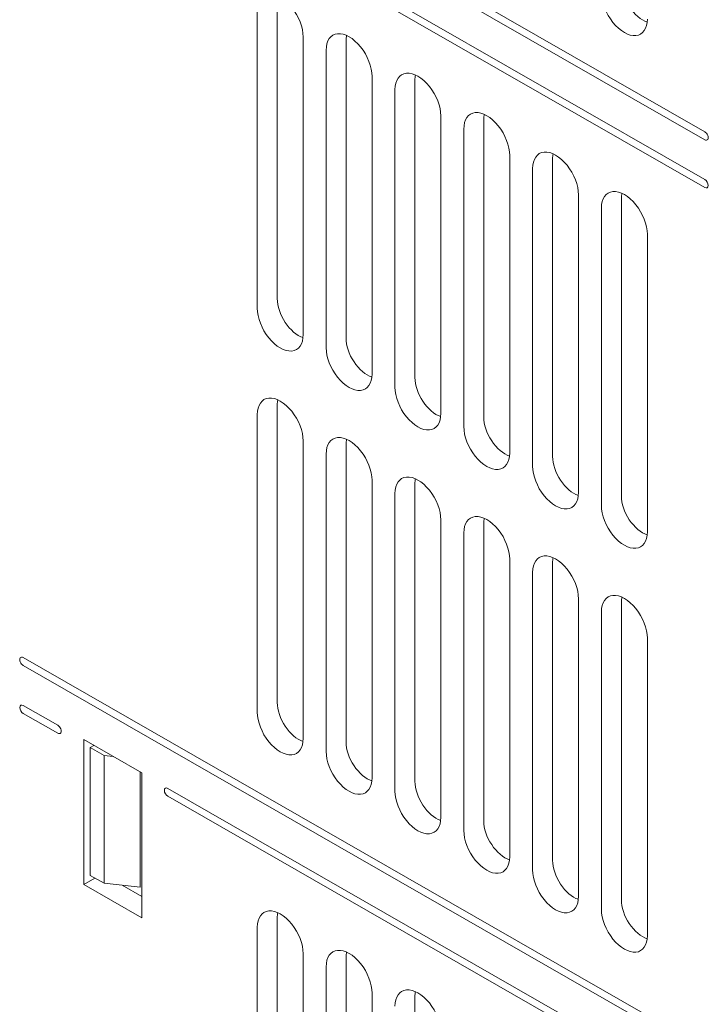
# Model space of a CAD drawing. Header units: millimetres. Extents: x -556 to 0, y 0 to 403.
# Tile 22 of 57: x -81 to -60, y 178 to 209. Entities that reach past the tile are written whole.
import ezdxf

# ---------------------------------------------------------------- set-up
doc = ezdxf.new("R2010")
doc.units = ezdxf.units.MM
doc.header["$LTSCALE"] = 2

# ---------------------------------------------------------------- blocks, each defined once
blk = doc.blocks.new('CGI0800-02')
at = {"color": 0, "linetype": 'Continuous', "lineweight": 0, "extrusion": (0.707107, -0.40558, 0.579228)}
for p, q in [((-80.88430189, 215.6363307), (-59.88323048, 203.590611)), ((-59.88323048, 203.34486539), (-80.88430189, 215.39058508)), ((-59.88323048, 205.06508468), (-76.42952916, 214.55565171)), ((-76.42952916, 214.3099061), (-59.88323048, 204.81933907)), ((-73.05663623, 209.09229204), (-73.05663623, 199.91778914)), ((-73.67181272, 208.79621511), (-73.67181272, 199.62171222)), ((-72.25759915, 198.81055264), (-72.25759915, 207.98505554)), ((-70.93531589, 207.87555267), (-70.93531589, 198.70104978)), ((-71.55049237, 207.57947575), (-71.55049237, 198.40497285)), ((-70.13627881, 197.59381328), (-70.13627881, 206.76831618)), ((-68.81399554, 206.65881331), (-68.81399554, 197.48431042)), ((-69.42917203, 206.36273639), (-69.42917203, 197.18823349)), ((-68.01495847, 196.37707392), (-68.01495847, 205.55157681)), ((-66.6926752, 205.44207395), (-66.6926752, 196.26757105)), ((-67.30785169, 205.14599702), (-67.30785169, 195.97149413)), ((-65.89363812, 195.16033455), (-65.89363812, 204.33483745)), ((-64.57135486, 204.22533459), (-64.57135486, 195.05083169)), ((-65.18653134, 203.92925766), (-65.18653134, 194.75475477)), ((-63.77231778, 193.94359519), (-63.77231778, 203.11809809)), ((-62.45003451, 203.00859522), (-62.45003451, 193.83409233)), ((-63.065211, 202.7125183), (-63.065211, 193.5380154)), ((-61.65099744, 192.72685583), (-61.65099744, 201.90135872)), ((-73.05663623, 196.64118096), (-73.05663623, 187.46667807)), ((-73.67181272, 196.34510404), (-73.67181272, 187.17060114)), ((-72.25759915, 186.35944157), (-72.25759915, 195.53394447)), ((-70.93531589, 195.4244416), (-70.93531589, 186.2499387)), ((-71.55049237, 195.12836468), (-71.55049237, 185.95386178)), ((-70.13627881, 185.14270221), (-70.13627881, 194.3172051)), ((-68.81399554, 194.20770224), (-68.81399554, 185.03319934)), ((-69.42917203, 193.91162531), (-69.42917203, 184.73712242)), ((-68.01495847, 183.92596284), (-68.01495847, 193.10046574)), ((-66.6926752, 192.99096287), (-66.6926752, 183.81645998)), ((-67.30785169, 192.69488595), (-67.30785169, 183.52038306)), ((-65.89363812, 182.70922348), (-65.89363812, 191.88372638)), ((-64.57135486, 191.77422351), (-64.57135486, 182.59972062)), ((-65.18653134, 191.47814659), (-65.18653134, 182.30364369)), ((-63.77231778, 181.49248412), (-63.77231778, 190.66698701)), ((-62.45003451, 190.55748415), (-62.45003451, 181.38298125)), ((-63.065211, 190.26140723), (-63.065211, 181.08690433)), ((-61.65099744, 180.27574475), (-61.65099744, 189.45024765)), ((-80.88430189, 188.85005885), (-59.88323048, 176.80433915)), ((-59.88323048, 176.55859354), (-80.88430189, 188.60431323)), ((-79.82295369, 186.76682085), (-80.88430188, 187.37558517)), ((-80.88430188, 187.12983956), (-79.82295369, 186.52107524)), ((-79.0224575, 181.85241076), (-79.0224575, 186.3223604)), ((-79.0224575, 186.3223604), (-77.22906805, 185.29371447)), ((-78.71235808, 186.14449468), (-78.82189671, 186.08166591)), ((-78.82189671, 186.08166591), (-78.82189671, 182.13186321)), ((-78.82189671, 186.08166591), (-78.38878796, 185.83320258)), ((-78.38878796, 185.83320258), (-78.38878796, 181.89208131)), ((-78.11315873, 185.80080805), (-78.38878796, 185.83320258)), ((-77.28463189, 181.77564302), (-77.28463189, 185.32558458)), ((-77.22906805, 180.82376483), (-77.22906805, 185.29371447)), ((-59.88323048, 175.32986547), (-76.42952916, 184.8204325)), ((-76.42952916, 184.57468689), (-59.88323048, 175.08411986)), ((-79.0224575, 181.85241076), (-78.67609522, 182.05114316)), ((-77.22906805, 180.82376483), (-79.0224575, 181.85241076)), ((-78.82189671, 182.13186321), (-78.38878796, 181.89208131)), ((-78.38878796, 181.89208131), (-77.28463189, 181.77564302)), ((-77.8392775, 181.83413293), (-77.22906805, 181.48413117)), ((-73.05663623, 180.83154651), (-73.05663623, 176.73578629)), ((-73.67181272, 180.53546959), (-73.67181272, 176.43970936)), ((-72.25759915, 175.62854979), (-72.25759915, 179.72431001)), ((-70.93531589, 179.61480715), (-70.93531589, 175.51904692)), ((-71.55049237, 179.31873022), (-71.55049237, 175.22297)), ((-70.13627881, 174.41181043), (-70.13627881, 178.50757065)), ((-68.81399554, 178.39806778), (-68.81399554, 174.30230756))]:
    blk.add_line(p, q, dxfattribs=at)
at = {"color": 0, "linetype": 'Continuous', "lineweight": 0}
for centre, major_axis, start_param, end_param in [((-61.79241879, 209.2665339), (0.46271933, -0.80672653), 3.9318931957, 5.7118066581), ((-72.96470594, 208.39063533), (-0.49754281, 0.86743942), 3.9318931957, 7.0734858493), ((-62.35810422, 208.94207007), (0.49754281, -0.86743942), 3.9318931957, 7.0734858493), ((-70.84338559, 207.17389596), (-0.49754281, 0.86743942), 3.9318931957, 7.0734858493), ((-70.27770017, 207.49835979), (-0.46271933, 0.80672653), 0.571378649, 0.7903005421), ((-68.72206525, 205.9571566), (-0.49754281, 0.86743942), 3.9318931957, 7.0734858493), ((-68.15637982, 206.28162043), (-0.46271933, 0.80672653), 0.571378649, 0.7903005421), ((-66.6007449, 204.74041724), (-0.49754281, 0.86743942), 3.9318931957, 7.0734858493), ((-66.03505948, 205.06488107), (-0.46271933, 0.80672653), 0.571378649, 0.7903005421), ((-59.88323048, 204.94221188), (-0.07463142, 0.13011591), 2.3610968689, 5.5026895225), ((-64.47942456, 203.52367787), (-0.49754281, 0.86743942), 3.9318931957, 7.0734858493), ((-63.91373914, 203.8481417), (-0.46271933, 0.80672653), 0.571378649, 0.7903005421), ((-59.88323048, 203.4677382), (0.07463142, -0.13011591), 5.5026895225, 8.644282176), ((-62.35810422, 202.30693851), (-0.49754281, 0.86743942), 3.9318931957, 7.0734858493), ((-61.79241879, 202.63140234), (-0.46271933, 0.80672653), 0.571378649, 0.7903005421), ((-72.39902051, 199.54059626), (0.46271933, -0.80672653), 3.9318931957, 5.7118066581), ((-72.96470594, 199.21613243), (0.49754281, -0.86743942), 3.9318931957, 7.0734858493), ((-70.27770017, 198.3238569), (0.46271933, -0.80672653), 3.9318931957, 5.7118066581), ((-70.84338559, 197.99939307), (0.49754281, -0.86743942), 3.9318931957, 7.0734858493), ((-68.15637982, 197.10711753), (0.46271933, -0.80672653), 3.9318931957, 5.7118066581), ((-68.72206525, 196.7826537), (0.49754281, -0.86743942), 3.9318931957, 7.0734858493), ((-72.96470594, 195.93952425), (-0.49754281, 0.86743942), 3.9318931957, 7.0734858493), ((-72.39902051, 196.26398808), (-0.46271933, 0.80672653), 0.571378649, 0.7903005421), ((-66.03505948, 195.89037817), (0.46271933, -0.80672653), 3.9318931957, 5.7118066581), ((-66.6007449, 195.56591434), (0.49754281, -0.86743942), 3.9318931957, 7.0734858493), ((-70.84338559, 194.72278489), (-0.49754281, 0.86743942), 3.9318931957, 7.0734858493), ((-70.27770017, 195.04724872), (-0.46271933, 0.80672653), 0.571378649, 0.7903005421), ((-63.91373914, 194.67363881), (0.46271933, -0.80672653), 3.9318931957, 5.7118066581), ((-64.47942456, 194.34917498), (0.49754281, -0.86743942), 3.9318931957, 7.0734858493), ((-68.72206525, 193.50604553), (-0.49754281, 0.86743942), 3.9318931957, 7.0734858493), ((-68.15637982, 193.83050936), (-0.46271933, 0.80672653), 0.571378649, 0.7903005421), ((-61.79241879, 193.45689945), (0.46271933, -0.80672653), 3.9318931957, 5.7118066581), ((-62.35810422, 193.13243562), (0.49754281, -0.86743942), 3.9318931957, 7.0734858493), ((-66.6007449, 192.28930616), (-0.49754281, 0.86743942), 3.9318931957, 7.0734858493), ((-66.03505948, 192.61376999), (-0.46271933, 0.80672653), 0.571378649, 0.7903005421), ((-64.47942456, 191.0725668), (-0.49754281, 0.86743942), 3.9318931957, 7.0734858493), ((-63.91373914, 191.39703063), (-0.46271933, 0.80672653), 0.571378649, 0.7903005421), ((-62.35810422, 189.85582744), (-0.49754281, 0.86743942), 3.9318931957, 7.0734858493), ((-61.79241879, 190.18029127), (-0.46271933, 0.80672653), 0.571378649, 0.7903005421), ((-80.88430189, 188.72718604), (0.07463142, -0.13011591), 2.3610968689, 5.5026895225), ((-80.88430189, 187.25271236), (-0.07463142, 0.13011591), 5.5026895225, 8.644282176), ((-72.39902051, 187.08948519), (0.46271933, -0.80672653), 3.9318931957, 5.7118066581), ((-72.96470594, 186.76502136), (0.49754281, -0.86743942), 3.9318931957, 7.0734858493), ((-79.82295369, 186.64394805), (-0.07463142, 0.13011591), 2.3610968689, 5.5026895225), ((-70.27770017, 185.87274582), (0.46271933, -0.80672653), 3.9318931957, 5.7118066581), ((-70.84338559, 185.54828199), (0.49754281, -0.86743942), 3.9318931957, 7.0734858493), ((-68.15637982, 184.65600646), (0.46271933, -0.80672653), 3.9318931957, 5.7118066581), ((-76.42952916, 184.6975597), (-0.07463142, 0.13011591), 5.5026895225, 8.644282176), ((-68.72206525, 184.33154263), (0.49754281, -0.86743942), 3.9318931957, 7.0734858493), ((-66.03505948, 183.4392671), (0.46271933, -0.80672653), 3.9318931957, 5.7118066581), ((-66.6007449, 183.11480327), (0.49754281, -0.86743942), 3.9318931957, 7.0734858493), ((-63.91373914, 182.22252774), (0.46271933, -0.80672653), 3.9318931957, 5.7118066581), ((-64.47942456, 181.8980639), (0.49754281, -0.86743942), 3.9318931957, 7.0734858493), ((-61.79241879, 181.00578837), (0.46271933, -0.80672653), 3.9318931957, 5.7118066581), ((-72.96470594, 180.1298898), (-0.49754281, 0.86743942), 3.9318931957, 7.0734858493), ((-72.39902051, 180.45435363), (-0.46271933, 0.80672653), 0.571378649, 0.7903005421), ((-62.35810422, 180.68132454), (0.49754281, -0.86743942), 3.9318931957, 7.0734858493), ((-70.84338559, 178.91315044), (-0.49754281, 0.86743942), 3.9318931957, 7.0734858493), ((-70.27770017, 179.23761427), (-0.46271933, 0.80672653), 0.571378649, 0.7903005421), ((-68.72206525, 177.69641107), (-0.49754281, 0.86743942), 3.9318931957, 7.0734858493), ((-68.15637982, 178.0208749), (-0.46271933, 0.80672653), 0.571378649, 0.7903005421)]:
    blk.add_ellipse(centre, major_axis=major_axis, ratio=0.5792279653, start_param=start_param, end_param=end_param, dxfattribs=at)

msp = doc.modelspace()

# ---------------------------------------------------------------- block references
msp.add_blockref('CGI0800-02', (0, 0))

doc.saveas('drawing.dxf')
